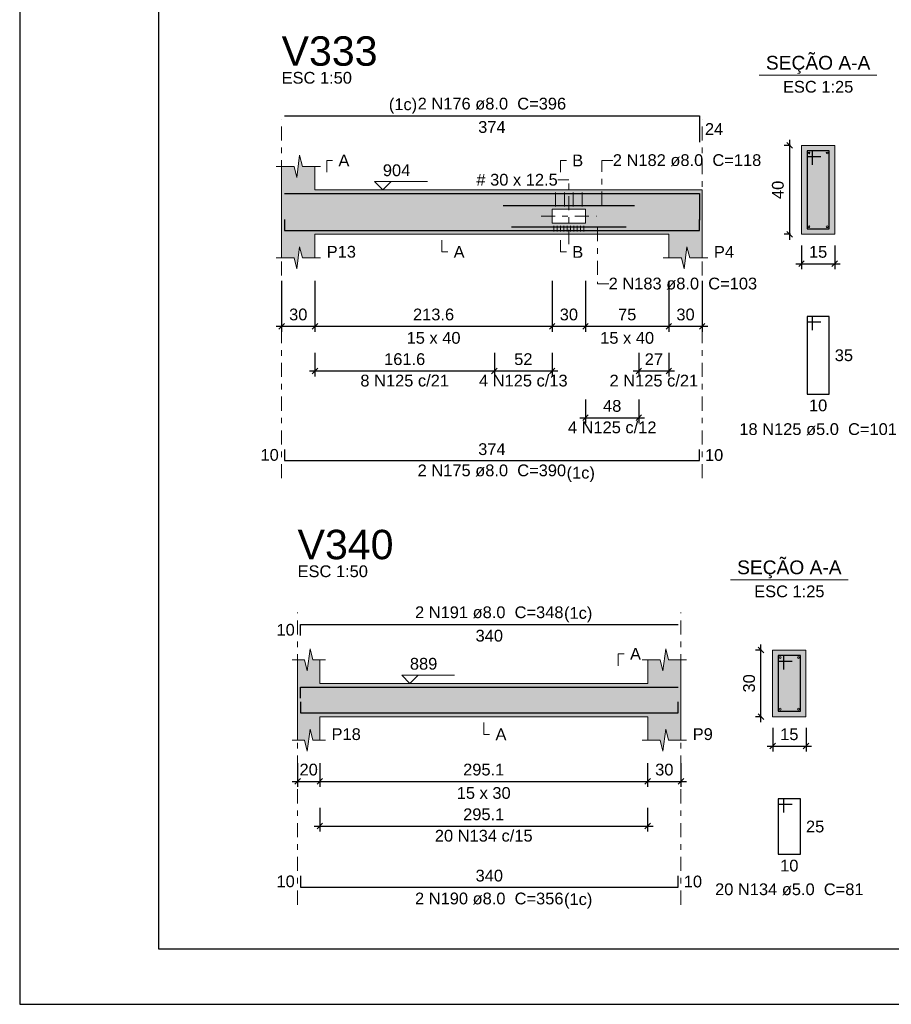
# Model space of a CAD drawing. Header units: millimetres. Extents: x 0 to 119, y 0 to 84.
# Tile 1 of 30: x 0 to 16, y 0 to 18. Entities that reach past the tile are written whole.
import ezdxf

# ---------------------------------------------------------------- set-up
doc = ezdxf.new("R2010")
doc.units = ezdxf.units.MM
doc.header["$MEASUREMENT"] = 0
doc.linetypes.add('DASHDOT', pattern=[2.54, 1.27, -0.635, 0, -0.635])
doc.linetypes.add('NULL', pattern=[0])
doc.layers.get('0').update_dxf_attribs({"lineweight": 18})
for name, color, linetype, lineweight in [('Descrição da armadura', 7, 'Continuous', 0), ('DT-Arm complementar', 5, 'Continuous', 5), ('DT-Barras na forma', 2, 'Continuous', 30), ('DT-Barras no corte', 5, 'Continuous', 5), ('DT-Barras rebatidas', 2, 'Continuous', 30), ('DT-Cotas', 9, 'Continuous', 5), ('DT-Forma', 5, 'Continuous', 5), ('DT-Hachura forma vigas', 254, 'Continuous', 5), ('DT-Hachura seção vigas', 254, 'Continuous', 5), ('DT-Pontilhado', 9, 'DASHDOT', 5), ('DT-Textos', 7, 'Continuous', 5), ('DT-Título', 3, 'Continuous', 20), ('Textos armaduras', 7, 'Continuous', 0)]:
    doc.layers.add(name, color=color, linetype=linetype, lineweight=lineweight)
doc.layers.add('SEDUC_MARF', color=1, linetype='Continuous')
doc.layers.add('SEDUC_MARGG', color=7, linetype='Continuous')
doc.styles.add('Arial', font='txt')
doc.dimstyles.new('UM_25.000000', dxfattribs={"dimtxt": 0.18, "dimasz": 0.1, "dimexe": 0.1, "dimexo": 0.2, "dimgap": 0, "dimtad": 1, "dimtih": 1, "dimtoh": 1, "dimdec": 1, "dimlfac": 25, "dimzin": 0, "dimdsep": 46, "dimtxsty": 'Standard', "dimcen": 0.09, "dimdle": 0.1, "dimadec": 1, "dimazin": 2, "dimtfac": 1, "dimtdec": 4, "dimtofl": 0, "dimtmove": 0, "dimatfit": 3, "dimfxl": 1, "dimtolj": 1, "dimarcsym": 0})
doc.dimstyles.new('UM_50.000000', dxfattribs={"dimtxt": 0.18, "dimasz": 0.1, "dimexe": 0.1, "dimexo": 0.2, "dimgap": 0, "dimtad": 1, "dimtih": 1, "dimtoh": 1, "dimdec": 1, "dimlfac": 50, "dimzin": 0, "dimdsep": 46, "dimtxsty": 'Standard', "dimcen": 0.09, "dimdle": 0.1, "dimadec": 1, "dimazin": 2, "dimtfac": 1, "dimtdec": 4, "dimtofl": 0, "dimtmove": 0, "dimatfit": 3, "dimfxl": 1, "dimtolj": 1, "dimarcsym": 0})

# ---------------------------------------------------------------- blocks, each defined once
blk = doc.blocks.new('_Oblique')
at = {"color": 0, "linetype": 'ByBlock', "lineweight": -2}
blk.add_line((-0.5, -0.5), (0.5, 0.5), dxfattribs=at)
blk = doc.blocks.new('*D294')
at = {"layer": 'Defpoints', "color": 0}
for p in [(4.715, 13.225), (5.315, 13.225), (5.315, 12.205)]:
    blk.add_point(p, dxfattribs=at)
at = {"layer": 'DT-Cotas', "color": 0, "lineweight": -2}
for p, q in [((4.715, 13.025), (4.715, 12.105)), ((5.315, 13.025), (5.315, 12.105)), ((4.615, 12.205), (5.415, 12.205))]:
    blk.add_line(p, q, dxfattribs=at)
at = {"layer": 'DT-Cotas', "color": 0, "lineweight": -2, "xscale": 0.1, "yscale": 0.1, "zscale": 0.1, "rotation": 180}
blk.add_blockref('_Oblique', (4.715, 12.205), dxfattribs=at)
at = {"layer": 'DT-Cotas', "color": 0, "lineweight": -2, "xscale": 0.1, "yscale": 0.1, "zscale": 0.1}
blk.add_blockref('_Oblique', (5.315, 12.205), dxfattribs=at)
at = {"layer": 'DT-Cotas', "color": 7, "insert": (5.015, 12.416), "char_height": 0.2118, "attachment_point": 5, "style": 'Arial'}
blk.add_mtext('\\A1;30', dxfattribs=at)
blk = doc.blocks.new('*D295')
at = {"layer": 'Defpoints', "color": 0}
for p in [(5.315, 13.225), (9.587, 13.225), (9.587, 12.205)]:
    blk.add_point(p, dxfattribs=at)
at = {"layer": 'DT-Cotas', "color": 0, "lineweight": -2}
for p, q in [((5.315, 13.025), (5.315, 12.105)), ((9.587, 13.025), (9.587, 12.105)), ((5.215, 12.205), (9.687, 12.205))]:
    blk.add_line(p, q, dxfattribs=at)
at = {"layer": 'DT-Cotas', "color": 0, "lineweight": -2, "xscale": 0.1, "yscale": 0.1, "zscale": 0.1, "rotation": 180}
blk.add_blockref('_Oblique', (5.315, 12.205), dxfattribs=at)
at = {"layer": 'DT-Cotas', "color": 0, "lineweight": -2, "xscale": 0.1, "yscale": 0.1, "zscale": 0.1}
blk.add_blockref('_Oblique', (9.587, 12.205), dxfattribs=at)
at = {"layer": 'DT-Cotas', "color": 7, "insert": (7.451, 12.416), "char_height": 0.2118, "attachment_point": 5, "rotation": 0.0057, "style": 'Arial'}
blk.add_mtext('\\A1;213.6', dxfattribs=at)
blk = doc.blocks.new('*D296')
at = {"layer": 'Defpoints', "color": 0}
for p in [(9.587, 13.225), (10.187, 13.225), (10.187, 12.205)]:
    blk.add_point(p, dxfattribs=at)
at = {"layer": 'DT-Cotas', "color": 0, "lineweight": -2}
for p, q in [((9.587, 13.025), (9.587, 12.105)), ((10.187, 13.025), (10.187, 12.105)), ((9.487, 12.205), (10.287, 12.205))]:
    blk.add_line(p, q, dxfattribs=at)
at = {"layer": 'DT-Cotas', "color": 0, "lineweight": -2, "xscale": 0.1, "yscale": 0.1, "zscale": 0.1, "rotation": 180}
blk.add_blockref('_Oblique', (9.587, 12.205), dxfattribs=at)
at = {"layer": 'DT-Cotas', "color": 0, "lineweight": -2, "xscale": 0.1, "yscale": 0.1, "zscale": 0.1}
blk.add_blockref('_Oblique', (10.187, 12.205), dxfattribs=at)
at = {"layer": 'DT-Cotas', "color": 7, "insert": (9.887, 12.416), "char_height": 0.2118, "attachment_point": 5, "rotation": 0.0057, "style": 'Arial'}
blk.add_mtext('\\A1;30', dxfattribs=at)
blk = doc.blocks.new('*D297')
at = {"layer": 'Defpoints', "color": 0}
for p in [(10.187, 13.225), (11.687, 13.225), (11.687, 12.205)]:
    blk.add_point(p, dxfattribs=at)
at = {"layer": 'DT-Cotas', "color": 0, "lineweight": -2}
for p, q in [((10.187, 13.025), (10.187, 12.105)), ((11.687, 13.025), (11.687, 12.105)), ((10.087, 12.205), (11.787, 12.205))]:
    blk.add_line(p, q, dxfattribs=at)
at = {"layer": 'DT-Cotas', "color": 0, "lineweight": -2, "xscale": 0.1, "yscale": 0.1, "zscale": 0.1, "rotation": 180}
blk.add_blockref('_Oblique', (10.187, 12.205), dxfattribs=at)
at = {"layer": 'DT-Cotas', "color": 0, "lineweight": -2, "xscale": 0.1, "yscale": 0.1, "zscale": 0.1}
blk.add_blockref('_Oblique', (11.687, 12.205), dxfattribs=at)
at = {"layer": 'DT-Cotas', "color": 7, "insert": (10.937, 12.416), "char_height": 0.2118, "attachment_point": 5, "rotation": 0.0057, "style": 'Arial'}
blk.add_mtext('\\A1;75', dxfattribs=at)
blk = doc.blocks.new('*D298')
at = {"layer": 'Defpoints', "color": 0}
for p in [(11.687, 13.225), (12.287, 13.225), (12.287, 12.205)]:
    blk.add_point(p, dxfattribs=at)
at = {"layer": 'DT-Cotas', "color": 0, "lineweight": -2}
for p, q in [((11.687, 13.025), (11.687, 12.105)), ((12.287, 13.025), (12.287, 12.105)), ((11.587, 12.205), (12.387, 12.205))]:
    blk.add_line(p, q, dxfattribs=at)
at = {"layer": 'DT-Cotas', "color": 0, "lineweight": -2, "xscale": 0.1, "yscale": 0.1, "zscale": 0.1, "rotation": 180}
blk.add_blockref('_Oblique', (11.687, 12.205), dxfattribs=at)
at = {"layer": 'DT-Cotas', "color": 0, "lineweight": -2, "xscale": 0.1, "yscale": 0.1, "zscale": 0.1}
blk.add_blockref('_Oblique', (12.287, 12.205), dxfattribs=at)
at = {"layer": 'DT-Cotas', "color": 7, "insert": (11.987, 12.416), "char_height": 0.2118, "attachment_point": 5, "rotation": 0.0057, "style": 'Arial'}
blk.add_mtext('\\A1;30', dxfattribs=at)
blk = doc.blocks.new('*D299')
at = {"layer": 'Defpoints', "color": 0}
for p in [(13.862, 15.46), (14.074, 15.46), (14.074, 13.86)]:
    blk.add_point(p, dxfattribs=at)
at = {"layer": 'DT-Cotas', "color": 0, "lineweight": -2}
for p, q in [((13.874, 15.46), (13.762, 15.46)), ((13.862, 13.76), (13.862, 15.56)), ((13.874, 13.86), (13.762, 13.86))]:
    blk.add_line(p, q, dxfattribs=at)
at = {"layer": 'DT-Cotas', "color": 0, "lineweight": -2, "xscale": 0.1, "yscale": 0.1, "zscale": 0.1}
for p, rotation in [((13.862, 15.46), 90), ((13.862, 13.86), 270)]:
    blk.add_blockref('_Oblique', p, dxfattribs=dict(at, rotation=rotation))
at = {"layer": 'DT-Cotas', "color": 7, "insert": (13.65, 14.66), "char_height": 0.2118, "attachment_point": 5, "rotation": 90, "style": 'Arial'}
blk.add_mtext('\\A1;40', dxfattribs=at)
blk = doc.blocks.new('*D300')
at = {"layer": 'Defpoints', "color": 0}
for p in [(14.074, 13.86), (14.674, 13.86), (14.674, 13.331)]:
    blk.add_point(p, dxfattribs=at)
at = {"layer": 'DT-Cotas', "color": 0, "lineweight": -2}
for p, q in [((14.074, 13.66), (14.074, 13.231)), ((14.674, 13.66), (14.674, 13.231)), ((13.974, 13.331), (14.774, 13.331))]:
    blk.add_line(p, q, dxfattribs=at)
at = {"layer": 'DT-Cotas', "color": 0, "lineweight": -2, "xscale": 0.1, "yscale": 0.1, "zscale": 0.1, "rotation": 180}
blk.add_blockref('_Oblique', (14.074, 13.331), dxfattribs=at)
at = {"layer": 'DT-Cotas', "color": 0, "lineweight": -2, "xscale": 0.1, "yscale": 0.1, "zscale": 0.1}
blk.add_blockref('_Oblique', (14.674, 13.331), dxfattribs=at)
at = {"layer": 'DT-Cotas', "color": 7, "insert": (14.374, 13.543), "char_height": 0.2118, "attachment_point": 5, "rotation": 0.0057, "style": 'Arial'}
blk.add_mtext('\\A1;15', dxfattribs=at)
blk = doc.blocks.new('*D306')
at = {"layer": 'Defpoints', "color": 0}
for p in [(8.547, 11.929), (9.587, 11.929), (9.587, 11.4)]:
    blk.add_point(p, dxfattribs=at)
at = {"layer": 'DT-Cotas', "color": 0, "lineweight": -2}
for p, q in [((8.547, 11.729), (8.547, 11.3)), ((9.587, 11.729), (9.587, 11.3)), ((8.447, 11.4), (9.687, 11.4))]:
    blk.add_line(p, q, dxfattribs=at)
at = {"layer": 'DT-Cotas', "color": 0, "lineweight": -2, "xscale": 0.1, "yscale": 0.1, "zscale": 0.1, "rotation": 180}
blk.add_blockref('_Oblique', (8.547, 11.4), dxfattribs=at)
at = {"layer": 'DT-Cotas', "color": 0, "lineweight": -2, "xscale": 0.1, "yscale": 0.1, "zscale": 0.1}
blk.add_blockref('_Oblique', (9.587, 11.4), dxfattribs=at)
at = {"layer": 'DT-Cotas', "color": 7, "insert": (9.067, 11.612), "char_height": 0.2118, "attachment_point": 5, "rotation": 0.0057, "style": 'Arial'}
blk.add_mtext('\\A1;52', dxfattribs=at)
blk = doc.blocks.new('*D307')
at = {"layer": 'Defpoints', "color": 0}
for p in [(5.315, 11.929), (8.547, 11.929), (8.547, 11.4)]:
    blk.add_point(p, dxfattribs=at)
at = {"layer": 'DT-Cotas', "color": 0, "lineweight": -2}
for p, q in [((5.315, 11.729), (5.315, 11.3)), ((8.547, 11.729), (8.547, 11.3)), ((5.215, 11.4), (8.647, 11.4))]:
    blk.add_line(p, q, dxfattribs=at)
at = {"layer": 'DT-Cotas', "color": 0, "lineweight": -2, "xscale": 0.1, "yscale": 0.1, "zscale": 0.1, "rotation": 180}
blk.add_blockref('_Oblique', (5.315, 11.4), dxfattribs=at)
at = {"layer": 'DT-Cotas', "color": 0, "lineweight": -2, "xscale": 0.1, "yscale": 0.1, "zscale": 0.1}
blk.add_blockref('_Oblique', (8.547, 11.4), dxfattribs=at)
at = {"layer": 'DT-Cotas', "color": 7, "insert": (6.931, 11.612), "char_height": 0.2118, "attachment_point": 5, "rotation": 0.0057, "style": 'Arial'}
blk.add_mtext('\\A1;161.6', dxfattribs=at)
blk = doc.blocks.new('*D308')
at = {"layer": 'Defpoints', "color": 0}
for p in [(10.187, 11.088), (11.147, 11.088), (11.147, 10.559)]:
    blk.add_point(p, dxfattribs=at)
at = {"layer": 'DT-Cotas', "color": 0, "lineweight": -2}
for p, q in [((10.187, 10.888), (10.187, 10.459)), ((11.147, 10.888), (11.147, 10.459)), ((10.087, 10.559), (11.247, 10.559))]:
    blk.add_line(p, q, dxfattribs=at)
at = {"layer": 'DT-Cotas', "color": 0, "lineweight": -2, "xscale": 0.1, "yscale": 0.1, "zscale": 0.1, "rotation": 180}
blk.add_blockref('_Oblique', (10.187, 10.559), dxfattribs=at)
at = {"layer": 'DT-Cotas', "color": 0, "lineweight": -2, "xscale": 0.1, "yscale": 0.1, "zscale": 0.1}
blk.add_blockref('_Oblique', (11.147, 10.559), dxfattribs=at)
at = {"layer": 'DT-Cotas', "color": 7, "insert": (10.667, 10.77), "char_height": 0.2118, "attachment_point": 5, "rotation": 0.0057, "style": 'Arial'}
blk.add_mtext('\\A1;48', dxfattribs=at)
blk = doc.blocks.new('*D309')
at = {"layer": 'Defpoints', "color": 0}
for p in [(11.147, 11.929), (11.687, 11.929), (11.687, 11.4)]:
    blk.add_point(p, dxfattribs=at)
at = {"layer": 'DT-Cotas', "color": 0, "lineweight": -2}
for p, q in [((11.147, 11.729), (11.147, 11.3)), ((11.687, 11.729), (11.687, 11.3)), ((11.047, 11.4), (11.787, 11.4))]:
    blk.add_line(p, q, dxfattribs=at)
at = {"layer": 'DT-Cotas', "color": 0, "lineweight": -2, "xscale": 0.1, "yscale": 0.1, "zscale": 0.1, "rotation": 180}
blk.add_blockref('_Oblique', (11.147, 11.4), dxfattribs=at)
at = {"layer": 'DT-Cotas', "color": 0, "lineweight": -2, "xscale": 0.1, "yscale": 0.1, "zscale": 0.1}
blk.add_blockref('_Oblique', (11.687, 11.4), dxfattribs=at)
at = {"layer": 'DT-Cotas', "color": 7, "insert": (11.417, 11.612), "char_height": 0.2118, "attachment_point": 5, "rotation": 0.0057, "style": 'Arial'}
blk.add_mtext('\\A1;27', dxfattribs=at)
blk = doc.blocks.new('*D342')
at = {"layer": 'Defpoints', "color": 0}
for p in [(5.003, 4.542), (5.403, 4.542), (5.403, 4.012)]:
    blk.add_point(p, dxfattribs=at)
at = {"layer": 'DT-Cotas', "color": 0, "lineweight": -2}
for p, q in [((5.003, 4.342), (5.003, 3.912)), ((5.403, 4.342), (5.403, 3.912)), ((4.903, 4.012), (5.503, 4.012))]:
    blk.add_line(p, q, dxfattribs=at)
at = {"layer": 'DT-Cotas', "color": 0, "lineweight": -2, "xscale": 0.1, "yscale": 0.1, "zscale": 0.1, "rotation": 180}
blk.add_blockref('_Oblique', (5.003, 4.012), dxfattribs=at)
at = {"layer": 'DT-Cotas', "color": 0, "lineweight": -2, "xscale": 0.1, "yscale": 0.1, "zscale": 0.1}
blk.add_blockref('_Oblique', (5.403, 4.012), dxfattribs=at)
at = {"layer": 'DT-Cotas', "color": 7, "insert": (5.203, 4.224), "char_height": 0.2118, "attachment_point": 5, "rotation": 0.0057, "style": 'Arial'}
blk.add_mtext('\\A1;20', dxfattribs=at)
blk = doc.blocks.new('*D343')
at = {"layer": 'Defpoints', "color": 0}
for p in [(5.403, 4.542), (11.305, 4.542), (11.305, 4.012)]:
    blk.add_point(p, dxfattribs=at)
at = {"layer": 'DT-Cotas', "color": 0, "lineweight": -2}
for p, q in [((5.403, 4.342), (5.403, 3.912)), ((11.305, 4.342), (11.305, 3.912)), ((5.303, 4.012), (11.405, 4.012))]:
    blk.add_line(p, q, dxfattribs=at)
at = {"layer": 'DT-Cotas', "color": 0, "lineweight": -2, "xscale": 0.1, "yscale": 0.1, "zscale": 0.1, "rotation": 180}
blk.add_blockref('_Oblique', (5.403, 4.012), dxfattribs=at)
at = {"layer": 'DT-Cotas', "color": 0, "lineweight": -2, "xscale": 0.1, "yscale": 0.1, "zscale": 0.1}
blk.add_blockref('_Oblique', (11.305, 4.012), dxfattribs=at)
at = {"layer": 'DT-Cotas', "color": 7, "insert": (8.354, 4.224), "char_height": 0.2118, "attachment_point": 5, "style": 'Arial'}
blk.add_mtext('\\A1;295.1', dxfattribs=at)
blk = doc.blocks.new('*D344')
at = {"layer": 'Defpoints', "color": 0}
for p in [(11.305, 4.542), (11.905, 4.542), (11.905, 4.012)]:
    blk.add_point(p, dxfattribs=at)
at = {"layer": 'DT-Cotas', "color": 0, "lineweight": -2}
for p, q in [((11.305, 4.342), (11.305, 3.912)), ((11.905, 4.342), (11.905, 3.912)), ((11.205, 4.012), (12.005, 4.012))]:
    blk.add_line(p, q, dxfattribs=at)
at = {"layer": 'DT-Cotas', "color": 0, "lineweight": -2, "xscale": 0.1, "yscale": 0.1, "zscale": 0.1, "rotation": 180}
blk.add_blockref('_Oblique', (11.305, 4.012), dxfattribs=at)
at = {"layer": 'DT-Cotas', "color": 0, "lineweight": -2, "xscale": 0.1, "yscale": 0.1, "zscale": 0.1}
blk.add_blockref('_Oblique', (11.905, 4.012), dxfattribs=at)
at = {"layer": 'DT-Cotas', "color": 7, "insert": (11.605, 4.224), "char_height": 0.2118, "attachment_point": 5, "style": 'Arial'}
blk.add_mtext('\\A1;30', dxfattribs=at)
blk = doc.blocks.new('*D345')
at = {"layer": 'Defpoints', "color": 0}
for p in [(13.344, 6.377), (13.556, 6.377), (13.556, 5.177)]:
    blk.add_point(p, dxfattribs=at)
at = {"layer": 'DT-Cotas', "color": 0, "lineweight": -2}
for p, q in [((13.344, 5.077), (13.344, 6.477)), ((13.356, 6.377), (13.244, 6.377)), ((13.356, 5.177), (13.244, 5.177))]:
    blk.add_line(p, q, dxfattribs=at)
at = {"layer": 'DT-Cotas', "color": 0, "lineweight": -2, "xscale": 0.1, "yscale": 0.1, "zscale": 0.1}
for p, rotation in [((13.344, 6.377), 90), ((13.344, 5.177), 270)]:
    blk.add_blockref('_Oblique', p, dxfattribs=dict(at, rotation=rotation))
at = {"layer": 'DT-Cotas', "color": 7, "insert": (13.132, 5.777), "char_height": 0.2118, "attachment_point": 5, "rotation": 90, "style": 'Arial'}
blk.add_mtext('\\A1;30', dxfattribs=at)
blk = doc.blocks.new('*D346')
at = {"layer": 'Defpoints', "color": 0}
for p in [(13.556, 5.177), (14.156, 5.177), (14.156, 4.648)]:
    blk.add_point(p, dxfattribs=at)
at = {"layer": 'DT-Cotas', "color": 0, "lineweight": -2}
for p, q in [((13.556, 4.977), (13.556, 4.548)), ((14.156, 4.977), (14.156, 4.548)), ((13.456, 4.648), (14.256, 4.648))]:
    blk.add_line(p, q, dxfattribs=at)
at = {"layer": 'DT-Cotas', "color": 0, "lineweight": -2, "xscale": 0.1, "yscale": 0.1, "zscale": 0.1, "rotation": 180}
blk.add_blockref('_Oblique', (13.556, 4.648), dxfattribs=at)
at = {"layer": 'DT-Cotas', "color": 0, "lineweight": -2, "xscale": 0.1, "yscale": 0.1, "zscale": 0.1}
blk.add_blockref('_Oblique', (14.156, 4.648), dxfattribs=at)
at = {"layer": 'DT-Cotas', "color": 7, "insert": (13.856, 4.86), "char_height": 0.2118, "attachment_point": 5, "rotation": 0.0057, "style": 'Arial'}
blk.add_mtext('\\A1;15', dxfattribs=at)
blk = doc.blocks.new('*D347')
at = {"layer": 'Defpoints', "color": 0}
for p in [(5.403, 3.737), (11.305, 3.737), (11.305, 3.208)]:
    blk.add_point(p, dxfattribs=at)
at = {"layer": 'DT-Cotas', "color": 0, "lineweight": -2}
for p, q in [((5.403, 3.537), (5.403, 3.108)), ((11.305, 3.537), (11.305, 3.108)), ((5.303, 3.208), (11.405, 3.208))]:
    blk.add_line(p, q, dxfattribs=at)
at = {"layer": 'DT-Cotas', "color": 0, "lineweight": -2, "xscale": 0.1, "yscale": 0.1, "zscale": 0.1, "rotation": 180}
blk.add_blockref('_Oblique', (5.403, 3.208), dxfattribs=at)
at = {"layer": 'DT-Cotas', "color": 0, "lineweight": -2, "xscale": 0.1, "yscale": 0.1, "zscale": 0.1}
blk.add_blockref('_Oblique', (11.305, 3.208), dxfattribs=at)
at = {"layer": 'DT-Cotas', "color": 7, "insert": (8.354, 3.419), "char_height": 0.2118, "attachment_point": 5, "style": 'Arial'}
blk.add_mtext('\\A1;295.1', dxfattribs=at)

msp = doc.modelspace()

# ---------------------------------------------------------------- hatches: boundary and pattern name
at = {"layer": 'DT-Hachura forma vigas', "linetype": 'Continuous'}
h = msp.add_hatch(color=254, dxfattribs=at)
h.paths.add_polyline_path([(12.2868, 13.4367), (12.2868, 13.8603), (12.2868, 14.6603), (11.6868, 14.6603), (5.3152, 14.6603), (5.3152, 15.0839), (5.0902, 15.0839), (5.0402, 15.2839), (4.9902, 14.8839), (4.9402, 15.0839), (4.7152, 15.0839), (4.7152, 14.6603), (4.7152, 13.8603), (4.7152, 13.4367), (4.9402, 13.4367), (4.9902, 13.2367), (5.0402, 13.6367), (5.0902, 13.4367), (5.3152, 13.4367), (5.3152, 13.8603), (11.6868, 13.8603), (11.6868, 13.4367), (11.9118, 13.4367), (11.9618, 13.2367), (12.0118, 13.6367), (12.0618, 13.4367), (12.2868, 13.4367)])
h.paths.add_polyline_path([(10.1868, 14.3103), (9.5868, 14.3103), (9.5868, 14.0603), (10.1868, 14.0603), (10.1868, 14.3103)], flags=0)
msp.add_hatch(color=254, dxfattribs=at).paths.add_polyline_path([(11.9055, 4.7537), (11.9055, 5.1773), (11.9055, 5.7773), (11.9055, 6.2009), (11.6805, 6.2009), (11.6305, 6.4009), (11.5805, 6.0009), (11.5305, 6.2009), (11.3055, 6.2009), (11.3055, 5.7773), (5.4027, 5.7773), (5.4027, 6.2009), (5.2777, 6.2009), (5.2277, 6.4009), (5.1777, 6.0009), (5.1277, 6.2009), (5.0027, 6.2009), (5.0027, 5.7773), (5.0027, 5.1773), (5.0027, 4.7537), (5.1277, 4.7537), (5.1777, 4.5537), (5.2277, 4.9537), (5.2777, 4.7537), (5.4027, 4.7537), (5.4027, 5.1773), (11.3055, 5.1773), (11.3055, 4.7537), (11.5305, 4.7537), (11.5805, 4.5537), (11.6305, 4.9537), (11.6805, 4.7537), (11.9055, 4.7537)])
at = {"layer": 'DT-Hachura seção vigas', "linetype": 'Continuous'}
for points in [[(14.074, 13.8603), (14.074, 13.8603), (14.674, 13.8603), (14.674, 15.4603), (14.074, 15.4603), (14.074, 13.8603)], [(13.5556, 5.1773), (13.5556, 5.1773), (14.1556, 5.1773), (14.1556, 6.3773), (13.5556, 6.3773), (13.5556, 5.1773)]]:
    msp.add_hatch(color=254, dxfattribs=at).paths.add_polyline_path(points)

# ---------------------------------------------------------------- linework, layer by layer
at = {"layer": 'DT-Arm complementar'}
for p, q in [((9.6468, 14.6103), (9.6468, 14.3603)), ((9.8068, 14.6103), (9.8068, 14.3603)), ((9.9668, 14.6103), (9.9668, 14.3603)), ((10.1268, 14.6103), (10.1268, 14.3603)), ((9.6168, 14.0103), (9.6168, 13.9103)), ((9.6768, 14.0103), (9.6768, 13.9103)), ((9.7368, 14.0103), (9.7368, 13.9103)), ((9.7968, 14.0103), (9.7968, 13.9103)), ((9.8568, 14.0103), (9.8568, 13.9103)), ((9.9168, 14.0103), (9.9168, 13.9103)), ((9.9768, 14.0103), (9.9768, 13.9103)), ((10.0368, 14.0103), (10.0368, 13.9103)), ((10.0968, 14.0103), (10.0968, 13.9103)), ((10.1568, 14.0103), (10.1568, 13.9103))]:
    msp.add_line(p, q, dxfattribs=at)
at = {"layer": 'DT-Barras na forma'}
for p, q in [((14.274, 15.3603), (14.174, 15.3603)), ((14.174, 15.3603), (14.174, 13.9603)), ((14.574, 15.3603), (14.174, 15.3603)), ((14.174, 15.3603), (14.174, 15.2603)), ((14.174, 15.2603), (14.424, 15.2603)), ((14.274, 15.1103), (14.274, 15.3603)), ((14.574, 13.9603), (14.574, 15.3603)), ((14.174, 13.9603), (14.574, 13.9603)), ((13.7556, 6.2773), (13.6556, 6.2773)), ((13.6556, 6.2773), (13.6556, 5.2773)), ((14.0556, 6.2773), (13.6556, 6.2773)), ((13.6556, 6.2773), (13.6556, 6.1773)), ((13.7556, 6.0273), (13.7556, 6.2773)), ((14.0556, 5.2773), (14.0556, 6.2773)), ((13.6556, 6.1773), (13.9056, 6.1773)), ((13.6556, 5.2773), (14.0556, 5.2773))]:
    msp.add_line(p, q, dxfattribs=at)
for points in [[(4.7652, 14.5923), (12.2368, 14.5923), (12.2368, 14.1145)], [(8.7031, 14.3783), (11.0705, 14.3783)], [(4.7652, 14.1283), (4.7652, 13.9283), (12.2368, 13.9283), (12.2368, 14.1283)], [(8.8531, 13.9923), (10.9205, 13.9923)], [(5.0527, 5.5093), (5.0527, 5.7093), (11.8555, 5.7093)], [(5.0527, 5.4453), (5.0527, 5.2453), (11.8555, 5.2453), (11.8555, 5.4453)]]:
    msp.add_lwpolyline(points, dxfattribs=at)
at = {"layer": 'DT-Barras no corte'}
for centre in [(14.21, 15.3243), (14.538, 15.3243), (14.21, 13.9963), (14.538, 13.9963), (13.6916, 6.2413), (14.0196, 6.2413), (13.6916, 5.3133), (14.0196, 5.3133)]:
    msp.add_circle(centre, 0.016, dxfattribs=at)
at = {"layer": 'DT-Barras rebatidas'}
for points in [[(4.7652, 15.995), (12.2368, 15.995), (12.2368, 15.5172)], [(14.274, 12.1336), (14.274, 12.3836), (14.174, 12.3836), (14.174, 10.9836), (14.574, 10.9836), (14.574, 12.3836), (14.174, 12.3836), (14.174, 12.2836), (14.424, 12.2836)], [(4.7652, 9.987), (4.7652, 9.787), (12.2368, 9.787), (12.2368, 9.987)], [(5.0527, 6.6389), (5.0527, 6.8389), (11.8555, 6.8389)], [(13.7556, 3.4506), (13.7556, 3.7006), (13.6556, 3.7006), (13.6556, 2.7006), (14.0556, 2.7006), (14.0556, 3.7006), (13.6556, 3.7006), (13.6556, 3.6006), (13.9056, 3.6006)], [(5.0527, 2.3107), (5.0527, 2.1107), (11.8555, 2.1107), (11.8555, 2.3107)]]:
    msp.add_lwpolyline(points, dxfattribs=at)
at = {"layer": 'DT-Forma'}
for p, q in [((14.674, 15.4603), (14.074, 15.4603)), ((14.074, 15.4603), (14.074, 13.8603)), ((14.674, 13.8603), (14.674, 15.4603)), ((4.9902, 14.8839), (5.0402, 15.2839)), ((5.0402, 15.2839), (5.0902, 15.0839)), ((4.6152, 15.0839), (4.9402, 15.0839)), ((4.7152, 14.6603), (4.7152, 15.0839)), ((4.9402, 15.0839), (4.9902, 14.8839)), ((5.0902, 15.0839), (5.4152, 15.0839)), ((5.3152, 15.0839), (5.3152, 14.6603)), ((5.3152, 14.6603), (11.6868, 14.6603)), ((11.6868, 14.6603), (12.2868, 14.6603)), ((4.7152, 13.8603), (4.7152, 13.4367)), ((5.3152, 13.4367), (5.3152, 13.8603)), ((5.3152, 13.8603), (11.6868, 13.8603)), ((11.6868, 13.8603), (11.6868, 13.4367)), ((12.2868, 13.4367), (12.2868, 13.8603)), ((14.074, 13.8603), (14.674, 13.8603)), ((4.9902, 13.2367), (5.0402, 13.6367)), ((5.0402, 13.6367), (5.0902, 13.4367)), ((11.9618, 13.2367), (12.0118, 13.6367)), ((12.0118, 13.6367), (12.0618, 13.4367)), ((4.6152, 13.4367), (4.9402, 13.4367)), ((4.9402, 13.4367), (4.9902, 13.2367)), ((5.0902, 13.4367), (5.4152, 13.4367)), ((11.5868, 13.4367), (11.9118, 13.4367)), ((11.9118, 13.4367), (11.9618, 13.2367)), ((12.0618, 13.4367), (12.3868, 13.4367)), ((5.1777, 6.0009), (5.2277, 6.4009)), ((5.2277, 6.4009), (5.2777, 6.2009)), ((11.5805, 6.0009), (11.6305, 6.4009)), ((11.6305, 6.4009), (11.6805, 6.2009)), ((14.1556, 6.3773), (13.5556, 6.3773)), ((13.5556, 6.3773), (13.5556, 5.1773)), ((14.1556, 5.1773), (14.1556, 6.3773)), ((4.9027, 6.2009), (5.1277, 6.2009)), ((5.0027, 5.7773), (5.0027, 6.2009)), ((5.1277, 6.2009), (5.1777, 6.0009)), ((5.2777, 6.2009), (5.5027, 6.2009)), ((5.4027, 6.2009), (5.4027, 5.7773)), ((11.2055, 6.2009), (11.5305, 6.2009)), ((11.3055, 5.7773), (11.3055, 6.2009)), ((11.5305, 6.2009), (11.5805, 6.0009)), ((11.6805, 6.2009), (12.0055, 6.2009)), ((11.9055, 6.2009), (11.9055, 5.7773)), ((5.4027, 5.7773), (11.3055, 5.7773)), ((5.0027, 5.1773), (5.0027, 4.7537)), ((5.4027, 4.7537), (5.4027, 5.1773)), ((5.4027, 5.1773), (11.3055, 5.1773)), ((11.3055, 5.1773), (11.3055, 4.7537)), ((11.9055, 4.7537), (11.9055, 5.1773)), ((13.5556, 5.1773), (14.1556, 5.1773)), ((5.1777, 4.5537), (5.2277, 4.9537)), ((5.2277, 4.9537), (5.2777, 4.7537)), ((11.5805, 4.5537), (11.6305, 4.9537)), ((11.6305, 4.9537), (11.6805, 4.7537)), ((4.9027, 4.7537), (5.1277, 4.7537)), ((5.1277, 4.7537), (5.1777, 4.5537)), ((5.2777, 4.7537), (5.5027, 4.7537)), ((11.2055, 4.7537), (11.5305, 4.7537)), ((11.5305, 4.7537), (11.5805, 4.5537)), ((11.6805, 4.7537), (12.0055, 4.7537))]:
    msp.add_line(p, q, dxfattribs=at)
at = {"layer": 'DT-Forma', "linetype": 'Continuous'}
for p, q in [((4.7152, 13.8603), (4.7152, 14.6603)), ((12.2868, 14.6603), (12.2868, 13.8603)), ((5.0027, 5.1773), (5.0027, 5.7773)), ((11.9055, 5.7773), (11.9055, 5.1773))]:
    msp.add_line(p, q, dxfattribs=at)
at = {"layer": 'DT-Forma'}
msp.add_lwpolyline([(9.8868, 14.3103), (9.5868, 14.3103), (9.5868, 14.0603), (10.1868, 14.0603), (10.1868, 14.3103), (9.8868, 14.3103)], close=True, dxfattribs=at)
at = {"layer": 'DT-Pontilhado', "ltscale": 0.2}
for p, q in [((4.7152, 9.4693), (4.7152, 15.9337)), ((12.2868, 9.4693), (12.2868, 15.9337)), ((10.4786, 14.3783), (10.4786, 15.1898)), ((10.4786, 15.1898), (10.6786, 15.1898)), ((9.8868, 14.8404), (9.6868, 14.8404)), ((9.8868, 13.6853), (9.8868, 14.8404)), ((9.3868, 14.1853), (10.3868, 14.1853)), ((10.4036, 13.9923), (10.4036, 12.9689)), ((10.4036, 12.9689), (10.6036, 12.9689)), ((5.0027, 1.793), (5.0027, 7.0507)), ((11.9055, 1.793), (11.9055, 7.0507))]:
    msp.add_line(p, q, dxfattribs=at)
at = {"layer": 'DT-Textos'}
for p, q in [((13.315, 16.7252), (15.433, 16.7252)), ((12.7966, 7.6422), (14.9146, 7.6422))]:
    msp.add_line(p, q, dxfattribs=at)
for points in [[(5.527, 14.978), (5.527, 15.1898), (5.6329, 15.1898)], [(9.7368, 14.978), (9.7368, 15.1898), (9.8427, 15.1898)], [(6.6867, 14.8086), (6.5384, 14.6603), (6.3902, 14.8086), (7.3433, 14.8086)], [(7.601, 13.7544), (7.601, 13.5426), (7.7069, 13.5426)], [(9.7368, 13.7544), (9.7368, 13.5426), (9.8427, 13.5426)], [(10.776, 6.095), (10.776, 6.3068), (10.8819, 6.3068)], [(7.1735, 5.9256), (7.0252, 5.7773), (6.877, 5.9256), (7.8301, 5.9256)], [(8.3541, 5.0714), (8.3541, 4.8596), (8.46, 4.8596)]]:
    msp.add_lwpolyline(points, dxfattribs=at)
at = {"layer": 'SEDUC_MARF'}
msp.add_lwpolyline([(118.9, 84.1), (0, 84.1), (0, 0), (118.9, 0)], close=True, dxfattribs=at)
at = {"layer": 'SEDUC_MARGG'}
msp.add_lwpolyline([(2.5, 1), (117.9, 1), (117.9, 83.1), (2.5, 83.1), (2.5, 1)], dxfattribs=at)

# ---------------------------------------------------------------- texts
at = {"layer": 'Descrição da armadura', "linetype": 'NULL', "char_height": 0.2118, "line_spacing_factor": 0.9, "style": 'Arial'}
for s, insert, width, attachment_point in [('2 N176 ø8.0  C=396', (8.5013, 16.1013), 5.239541, 8), ('2 N182 ø8.0  C=118', (10.6783, 15.0842), 5.239541, 7), ('2 N183 ø8.0  C=103', (10.6033, 12.8628), 5.239541, 7), ('8 N125 c/21', (6.931, 11.1181), 3.127695, 8), ('4 N125 c/13', (9.0668, 11.1181), 3.127695, 8), ('2 N125 c/21', (11.4168, 11.1181), 3.127695, 8), ('4 N125 c/12', (10.6668, 10.2768), 3.127695, 8), ('18 N125 ø5.0  C=101', (14.3743, 10.2422), 5.562109, 8), ('2 N175 ø8.0  C=390', (8.501, 9.7171), 5.239541, 2), ('2 N191 ø8.0  C=348', (8.4538, 6.9452), 5.239541, 8), ('20 N134 c/15', (8.3541, 2.9259), 3.450264, 8), ('20 N134 ø5.0  C=81', (13.8558, 1.9592), 5.239541, 8), ('2 N190 ø8.0  C=356', (8.4538, 1.7932), 5.239541, 8)]:
    msp.add_mtext(s, dxfattribs=dict(at, insert=insert, width=width, attachment_point=attachment_point))
at = {"layer": 'DT-Textos', "linetype": 'NULL', "line_spacing_factor": 0.798, "style": 'Arial'}
for s, insert, char_height, width, attachment_point in [('SEÇÃO A-A', (14.3743, 16.7493), 0.2471, 3.812061, 8), ('ESC 1:50', (4.7153, 16.5692), 0.2118, 2.482559, 7), ('ESC 1:25', (14.3743, 16.4072), 0.2118, 2.482559, 8), ('(1c)', (7.1553, 16.0314), 0.2118, 0.998857, 9), ('A', (5.7383, 15.0842), 0.2118, 0.386855, 7), ('B', (9.9483, 15.0842), 0.2118, 0.386855, 7), ('904', (6.5383, 14.9042), 0.2118, 0.967705, 7), ('# 30 x 12.5', (9.6863, 14.7342), 0.2118, 2.86998, 9), ('P13', (5.5273, 13.4372), 0.2118, 1.031992, 7), ('A', (7.8123, 13.4372), 0.2118, 0.386855, 7), ('B', (9.9483, 13.4372), 0.2118, 0.386855, 7), ('P4', (12.4983, 13.4372), 0.2118, 0.709424, 7), ('15 x 40', (7.4513, 11.8875), 0.2118, 1.902559, 8), ('15 x 40', (10.9363, 11.8875), 0.2118, 1.902559, 8), ('(1c)', (9.8463, 9.3997), 0.2118, 0.998857, 7), ('SEÇÃO A-A', (13.8558, 7.6663), 0.2471, 3.812061, 8), ('ESC 1:50', (5.0028, 7.6862), 0.2118, 2.482559, 7), ('ESC 1:25', (13.8558, 7.3242), 0.2118, 2.482559, 8), ('(1c)', (9.7998, 6.8753), 0.2118, 0.998857, 7), ('A', (10.9878, 6.2012), 0.2118, 0.386855, 7), ('889', (7.0248, 6.0212), 0.2118, 0.967705, 7), ('P18', (5.6148, 4.7542), 0.2118, 1.031992, 7), ('A', (8.5658, 4.7542), 0.2118, 0.386855, 7), ('P9', (12.1168, 4.7542), 0.2118, 0.709424, 7), ('15 x 30', (8.3538, 3.6952), 0.2118, 1.902559, 8), ('(1c)', (9.7998, 1.7233), 0.2118, 0.998857, 7)]:
    msp.add_mtext(s, dxfattribs=dict(at, insert=insert, char_height=char_height, width=width, attachment_point=attachment_point))
at = {"layer": 'DT-Título', "linetype": 'NULL', "char_height": 0.5295, "width": 3.456465, "attachment_point": 7, "line_spacing_factor": 0.798, "style": 'Arial'}
for s, insert in [('V333', (4.7153, 16.8871)), ('V340', (5.0028, 8.0041))]:
    msp.add_mtext(s, dxfattribs=dict(at, insert=insert))
at = {"layer": 'Textos armaduras', "linetype": 'NULL', "char_height": 0.2118, "line_spacing_factor": 0.9, "style": 'Arial'}
for s, insert, width, attachment_point in [('374', (8.501, 15.8977), 1.367705, 2), ('24', (12.3368, 15.862), 1.045137, 1), ('35', (14.674, 11.7895), 1.045137, 1), ('10', (14.374, 10.8863), 1.045137, 2), ('374', (8.501, 9.8843), 1.367705, 8), ('10', (4.6652, 9.7811), 1.045137, 9), ('10', (12.3368, 9.9929), 1.045137, 1), ('10', (4.9527, 6.633), 1.045137, 9), ('340', (8.4541, 6.7416), 1.367705, 2), ('25', (14.1556, 3.3065), 1.045137, 1), ('340', (8.4541, 2.208), 1.367705, 8), ('10', (13.8556, 2.6033), 1.045137, 2), ('10', (4.9527, 2.1048), 1.045137, 9), ('10', (11.9555, 2.3166), 1.045137, 1)]:
    msp.add_mtext(s, dxfattribs=dict(at, insert=insert, width=width, attachment_point=attachment_point))

# ---------------------------------------------------------------- dimensions: what is measured, and where the dimension line sits
at = {"layer": 'DT-Cotas'}
for base, p1, p2, picture, middle in [((13.8622, 15.4603), (14.074, 13.8603), (14.074, 15.4603), '*D299', (13.6504, 14.6603)), ((13.3438, 6.3773), (13.5556, 5.1773), (13.5556, 6.3773), '*D345', (13.132, 5.7773))]:
    dim = msp.add_linear_dim(base=base, p1=p1, p2=p2, angle=90, dimstyle='UM_25.000000', override={"dimtxt": 0.2118, "dimasz": 0.1, "dimexe": 0.1, "dimexo": 0.2, "dimtad": 1, "dimtih": 0, "dimtoh": 0, "dimdec": 1, "dimlfac": 25, "dimzin": 8, "dimtxsty": 'Arial', "dimblk": 'Oblique', "dimblk1": 'Oblique', "dimblk2": 'Oblique', "dimsah": 1, "dimdle": 0.1, "dimse1": 0, "dimse2": 0, "dimclrt": 7, "dimadec": 1, "dimazin": 3, "dimtmove": 2, "dimldrblk": 'Oblique'}, dxfattribs=at)
    dim.commit()
    dim.dimension.update_dxf_attribs({"geometry": picture, "text_midpoint": middle, "dimtype": 160, "text_rotation": 90})
for base, p1, p2, dimstyle, override, picture, middle in [((14.674, 13.3308), (14.074, 13.8603), (14.674, 13.8603), 'UM_25.000000', {"dimtxt": 0.2118, "dimasz": 0.1, "dimexe": 0.1, "dimexo": 0.2, "dimtad": 1, "dimtih": 0, "dimtoh": 0, "dimdec": 1, "dimlfac": 25, "dimzin": 8, "dimtxsty": 'Arial', "dimblk": 'Oblique', "dimblk1": 'Oblique', "dimblk2": 'Oblique', "dimsah": 1, "dimdle": 0.1, "dimse1": 0, "dimse2": 0, "dimclrt": 7, "dimadec": 1, "dimazin": 3, "dimtmove": 2, "dimldrblk": 'Oblique'}, '*D300', (14.374, 13.5426)), ((9.5868, 12.2047), (5.3152, 13.2249), (9.5868, 13.2249), 'UM_50.000000', {"dimtxt": 0.2118, "dimasz": 0.1, "dimexe": 0.1, "dimexo": 0.2, "dimtad": 1, "dimtih": 0, "dimtoh": 0, "dimdec": 1, "dimlfac": 50, "dimzin": 8, "dimtxsty": 'Arial', "dimblk": 'Oblique', "dimblk1": 'Oblique', "dimblk2": 'Oblique', "dimsah": 1, "dimdle": 0.1, "dimse1": 0, "dimse2": 0, "dimclrt": 7, "dimadec": 1, "dimazin": 3, "dimtmove": 2, "dimldrblk": 'Oblique'}, '*D295', (7.451, 12.4165)), ((10.1868, 12.2047), (9.5868, 13.2249), (10.1868, 13.2249), 'UM_50.000000', {"dimtxt": 0.2118, "dimasz": 0.1, "dimexe": 0.1, "dimexo": 0.2, "dimtad": 1, "dimtih": 0, "dimtoh": 0, "dimdec": 1, "dimlfac": 50, "dimzin": 8, "dimtxsty": 'Arial', "dimblk": 'Oblique', "dimblk1": 'Oblique', "dimblk2": 'Oblique', "dimsah": 1, "dimdle": 0.1, "dimse1": 0, "dimse2": 0, "dimclrt": 7, "dimadec": 1, "dimazin": 3, "dimtmove": 2, "dimldrblk": 'Oblique'}, '*D296', (9.8868, 12.4165)), ((11.6868, 12.2047), (10.1868, 13.2249), (11.6868, 13.2249), 'UM_50.000000', {"dimtxt": 0.2118, "dimasz": 0.1, "dimexe": 0.1, "dimexo": 0.2, "dimtad": 1, "dimtih": 0, "dimtoh": 0, "dimdec": 1, "dimlfac": 50, "dimzin": 8, "dimtxsty": 'Arial', "dimblk": 'Oblique', "dimblk1": 'Oblique', "dimblk2": 'Oblique', "dimsah": 1, "dimdle": 0.1, "dimse1": 0, "dimse2": 0, "dimclrt": 7, "dimadec": 1, "dimazin": 3, "dimtmove": 2, "dimldrblk": 'Oblique'}, '*D297', (10.9368, 12.4165)), ((12.2868, 12.2047), (11.6868, 13.2249), (12.2868, 13.2249), 'UM_50.000000', {"dimtxt": 0.2118, "dimasz": 0.1, "dimexe": 0.1, "dimexo": 0.2, "dimtad": 1, "dimtih": 0, "dimtoh": 0, "dimdec": 1, "dimlfac": 50, "dimzin": 8, "dimtxsty": 'Arial', "dimblk": 'Oblique', "dimblk1": 'Oblique', "dimblk2": 'Oblique', "dimsah": 1, "dimdle": 0.1, "dimse1": 0, "dimse2": 0, "dimclrt": 7, "dimadec": 1, "dimazin": 3, "dimtmove": 2, "dimldrblk": 'Oblique'}, '*D298', (11.9868, 12.4165)), ((8.5468, 11.3998), (5.3152, 11.9293), (8.5468, 11.9293), 'UM_50.000000', {"dimtxt": 0.2118, "dimasz": 0.1, "dimexe": 0.1, "dimexo": 0.2, "dimtad": 1, "dimtih": 0, "dimtoh": 0, "dimdec": 1, "dimlfac": 50, "dimzin": 8, "dimtxsty": 'Arial', "dimblk": 'Oblique', "dimblk1": 'Oblique', "dimblk2": 'Oblique', "dimsah": 1, "dimdle": 0.1, "dimse1": 0, "dimse2": 0, "dimclrt": 7, "dimadec": 1, "dimazin": 3, "dimtmove": 2, "dimldrblk": 'Oblique'}, '*D307', (6.931, 11.6116)), ((9.5868, 11.3998), (8.5468, 11.9293), (9.5868, 11.9293), 'UM_50.000000', {"dimtxt": 0.2118, "dimasz": 0.1, "dimexe": 0.1, "dimexo": 0.2, "dimtad": 1, "dimtih": 0, "dimtoh": 0, "dimdec": 1, "dimlfac": 50, "dimzin": 8, "dimtxsty": 'Arial', "dimblk": 'Oblique', "dimblk1": 'Oblique', "dimblk2": 'Oblique', "dimsah": 1, "dimdle": 0.1, "dimse1": 0, "dimse2": 0, "dimclrt": 7, "dimadec": 1, "dimazin": 3, "dimtmove": 2, "dimldrblk": 'Oblique'}, '*D306', (9.0668, 11.6116)), ((11.6868, 11.3998), (11.1468, 11.9293), (11.6868, 11.9293), 'UM_50.000000', {"dimtxt": 0.2118, "dimasz": 0.1, "dimexe": 0.1, "dimexo": 0.2, "dimtad": 1, "dimtih": 0, "dimtoh": 0, "dimdec": 1, "dimlfac": 50, "dimzin": 8, "dimtxsty": 'Arial', "dimblk": 'Oblique', "dimblk1": 'Oblique', "dimblk2": 'Oblique', "dimsah": 1, "dimdle": 0.1, "dimse1": 0, "dimse2": 0, "dimclrt": 7, "dimadec": 1, "dimazin": 3, "dimtmove": 2, "dimldrblk": 'Oblique'}, '*D309', (11.4168, 11.6116)), ((11.1468, 10.5585), (10.1868, 11.088), (11.1468, 11.088), 'UM_50.000000', {"dimtxt": 0.2118, "dimasz": 0.1, "dimexe": 0.1, "dimexo": 0.2, "dimtad": 1, "dimtih": 0, "dimtoh": 0, "dimdec": 1, "dimlfac": 50, "dimzin": 8, "dimtxsty": 'Arial', "dimblk": 'Oblique', "dimblk1": 'Oblique', "dimblk2": 'Oblique', "dimsah": 1, "dimdle": 0.1, "dimse1": 0, "dimse2": 0, "dimclrt": 7, "dimadec": 1, "dimazin": 3, "dimtmove": 2, "dimldrblk": 'Oblique'}, '*D308', (10.6668, 10.7703)), ((14.1556, 4.6478), (13.5556, 5.1773), (14.1556, 5.1773), 'UM_25.000000', {"dimtxt": 0.2118, "dimasz": 0.1, "dimexe": 0.1, "dimexo": 0.2, "dimtad": 1, "dimtih": 0, "dimtoh": 0, "dimdec": 1, "dimlfac": 25, "dimzin": 8, "dimtxsty": 'Arial', "dimblk": 'Oblique', "dimblk1": 'Oblique', "dimblk2": 'Oblique', "dimsah": 1, "dimdle": 0.1, "dimse1": 0, "dimse2": 0, "dimclrt": 7, "dimadec": 1, "dimazin": 3, "dimtmove": 2, "dimldrblk": 'Oblique'}, '*D346', (13.8556, 4.8596)), ((5.4027, 4.0124), (5.0027, 4.5419), (5.4027, 4.5419), 'UM_50.000000', {"dimtxt": 0.2118, "dimasz": 0.1, "dimexe": 0.1, "dimexo": 0.2, "dimtad": 1, "dimtih": 0, "dimtoh": 0, "dimdec": 1, "dimlfac": 50, "dimzin": 8, "dimtxsty": 'Arial', "dimblk": 'Oblique', "dimblk1": 'Oblique', "dimblk2": 'Oblique', "dimsah": 1, "dimdle": 0.1, "dimse1": 0, "dimse2": 0, "dimclrt": 7, "dimadec": 1, "dimazin": 3, "dimtmove": 2, "dimldrblk": 'Oblique'}, '*D342', (5.2027, 4.2242))]:
    dim = msp.add_linear_dim(base=base, p1=p1, p2=p2, dimstyle=dimstyle, override=override, dxfattribs=at)
    dim.commit()
    dim.dimension.update_dxf_attribs({"geometry": picture, "text_midpoint": middle, "dimtype": 160, "text_rotation": 0.00573})
for base, p1, p2, picture, middle in [((5.3152, 12.2047), (4.7152, 13.2249), (5.3152, 13.2249), '*D294', (5.0152, 12.4165)), ((11.3055, 4.0124), (5.4027, 4.5419), (11.3055, 4.5419), '*D343', (8.3541, 4.2242)), ((11.9055, 4.0124), (11.3055, 4.5419), (11.9055, 4.5419), '*D344', (11.6055, 4.2242)), ((11.3055, 3.2076), (5.4027, 3.7371), (11.3055, 3.7371), '*D347', (8.3541, 3.4194))]:
    dim = msp.add_linear_dim(base=base, p1=p1, p2=p2, dimstyle='UM_50.000000', override={"dimtxt": 0.2118, "dimasz": 0.1, "dimexe": 0.1, "dimexo": 0.2, "dimtad": 1, "dimtih": 0, "dimtoh": 0, "dimdec": 1, "dimlfac": 50, "dimzin": 8, "dimtxsty": 'Arial', "dimblk": 'Oblique', "dimblk1": 'Oblique', "dimblk2": 'Oblique', "dimsah": 1, "dimdle": 0.1, "dimse1": 0, "dimse2": 0, "dimclrt": 7, "dimadec": 1, "dimazin": 3, "dimtmove": 2, "dimldrblk": 'Oblique'}, dxfattribs=at)
    dim.commit()
    dim.dimension.update_dxf_attribs({"geometry": picture, "text_midpoint": middle, "dimtype": 160})

doc.saveas('drawing.dxf')
